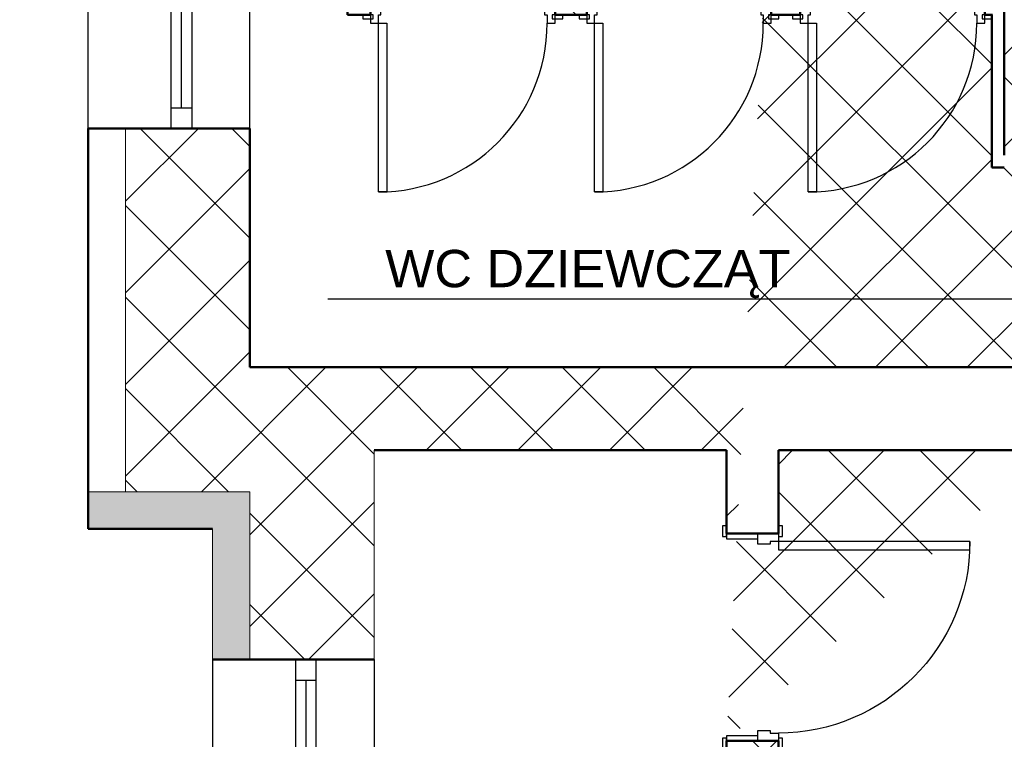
# Model space of a CAD drawing. Header units: millimetres. Extents: x 2215 to 12087, y 6991 to 11359.
# Tile 3 of 26: x 3057 to 3533, y 7655 to 8002. Entities that reach past the tile are written whole.
import ezdxf
from ezdxf.lldxf.tags import DXFTag

# ---------------------------------------------------------------- set-up
doc = ezdxf.new("R2010")
doc.units = ezdxf.units.MM
doc.linetypes.add('{ Half Dash }', pattern=[0])
for name, color, linetype in [('2D - Ogólne', 7, 'Continuous'), ('Drzwi Archicad', 7, 'Continuous'), ('Konstrukcja - Ściany zew', 7, 'Continuous'), ('Okna Archicada', 7, 'Continuous')]:
    doc.layers.add(name, color=color, linetype=linetype)
for name, color, linetype, lineweight in [('A_opisy', 81, 'Continuous', 13), ('A_ściany istniejące hatch', 82, 'Continuous', 9), ('kontury', 118, 'Continuous', 0), ('opis wody', 7, '{ Half Dash }', 15)]:
    doc.layers.add(name, color=color, linetype=linetype, lineweight=lineweight)
doc.layers.add('A_wełna mineralna', color=7, linetype='Continuous', lineweight=5, true_color=0x00d66b)
doc.styles.get("Standard").update_dxf_attribs({"font": 'arial.ttf'})
tags = doc.linetypes.add('DASHDOTDOT', pattern=[25, 10, -5, 0, -5, 0, -5]).pattern_tags.tags
tags[14:15] = [DXFTag(74, 4), DXFTag(75, 0), DXFTag(340, '0'), DXFTag(46, 0.0), DXFTag(50, 0.0), DXFTag(44, 0.0), DXFTag(45, 0.0)]
tags[12:13] = [DXFTag(74, 4), DXFTag(75, 0), DXFTag(340, '0'), DXFTag(46, 0.0), DXFTag(50, 0.0), DXFTag(44, 0.0), DXFTag(45, 0.0)]
tags[10:11] = [DXFTag(74, 4), DXFTag(75, 0), DXFTag(340, '0'), DXFTag(46, 0.0), DXFTag(50, 0.0), DXFTag(44, 0.0), DXFTag(45, 0.0)]
tags[8:9] = [DXFTag(74, 4), DXFTag(75, 0), DXFTag(340, '0'), DXFTag(46, 0.0), DXFTag(50, 0.0), DXFTag(44, 0.0), DXFTag(45, 0.0)]
tags[6:7] = [DXFTag(74, 4), DXFTag(75, 0), DXFTag(340, '0'), DXFTag(46, 0.0), DXFTag(50, 0.0), DXFTag(44, 0.0), DXFTag(45, 0.0)]
tags[4:5] = [DXFTag(74, 4), DXFTag(75, 0), DXFTag(340, '0'), DXFTag(46, 0.0), DXFTag(50, 0.0), DXFTag(44, 0.0), DXFTag(45, 0.0)]
doc.dimstyles.new('500', dxfattribs={"dimscale": 5, "dimtxt": 0.2, "dimasz": 0.2, "dimexe": 0.3, "dimexo": 0.625, "dimgap": 0.05, "dimtad": 1, "dimzin": 1, "dimtxsty": 'Standard', "dimblk": 'ARCHTICK', "dimcen": 2.5, "dimadec": 0, "dimazin": 0, "dimtfac": 1, "dimtmove": 0, "dimatfit": 3, "dimfxl": 0.3, "dimfxlon": 1, "dimarcsym": 0})

# ---------------------------------------------------------------- blocks, each defined once
blk = doc.blocks.new('Okno 27_4')
at = {"layer": 'Okna Archicada', "color": 7, "linetype": 'Continuous', "lineweight": 25}
for p, q in [((-1050, 400), (1050, 400)), ((-1050, 0), (-950.0000000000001, 0)), ((-950.0000000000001, 0), (-950.0000000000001, -100)), ((-950.0000000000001, 0), (950.0000000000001, 0)), ((950.0000000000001, -100), (950.0000000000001, 0)), ((950.0000000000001, 0), (1050, 0)), ((-950.0000000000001, -50), (950.0000000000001, -50)), ((-950.0000000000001, -100), (-1050, -100)), ((950.0000000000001, -100), (-950.0000000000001, -100)), ((1050, -100), (950.0000000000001, -100)), ((-1050, -380), (1050, -380))]:
    blk.add_line(p, q, dxfattribs=at)
at = {"layer": 'Okna Archicada', "color": 7, "linetype": 'Continuous', "lineweight": 50}
for p, q in [((-1050, 400), (-1050, 0)), ((1050, 400), (1050, 0)), ((-1050, 0), (-1050, -100)), ((-1050, 0), (-1050, -100)), ((1050, 0), (1050, -100)), ((1050, 0), (1050, -100)), ((-1050, -100), (-1050, -380)), ((1050, -100), (1050, -380))]:
    blk.add_line(p, q, dxfattribs=at)
blk = doc.blocks.new('Ściana_5_1', base_point=(-16872.26123587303, -3900.000000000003))
at = {"layer": 'Konstrukcja - Ściany zew', "color": 7, "linetype": 'Continuous', "lineweight": 50, "flags": 128}
for points in [[(-13082.26123587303, -3500.000000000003), (-16872.26123587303, -3500.000000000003)], [(-16872.26123587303, -3900.000000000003), (-15172.26123587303, -3900.000000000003)], [(-14922.26123587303, -3900.000000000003), (-13082.26123587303, -3900.000000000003)]]:
    blk.add_lwpolyline(points, dxfattribs=at)
blk = doc.blocks.new('Okno 27_2')
at = {"layer": 'Okna Archicada', "color": 7, "linetype": 'Continuous', "lineweight": 25}
for p, q in [((-675, 400), (675, 400)), ((-675, 0), (-575.0000000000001, 0)), ((-575.0000000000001, 0), (-575.0000000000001, -100)), ((-575.0000000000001, 0), (575.0000000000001, 0)), ((575.0000000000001, -100), (575.0000000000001, 0)), ((575.0000000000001, 0), (675, 0)), ((-575.0000000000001, -50), (575.0000000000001, -50)), ((-575.0000000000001, -100), (-675, -100)), ((575.0000000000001, -100), (-575.0000000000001, -100)), ((675, -100), (575.0000000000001, -100)), ((-675, -380), (675, -380))]:
    blk.add_line(p, q, dxfattribs=at)
at = {"layer": 'Okna Archicada', "color": 7, "linetype": 'Continuous', "lineweight": 50}
for p, q in [((-675, 400), (-675, 0)), ((675, 400), (675, 0)), ((-675, 0), (-675, -100)), ((-675, 0), (-675, -100)), ((675, 0), (675, -100)), ((675, 0), (675, -100)), ((-675, -100), (-675, -380)), ((675, -100), (675, -380))]:
    blk.add_line(p, q, dxfattribs=at)
blk = doc.blocks.new('Ściana_11_1', base_point=(-17472.26123587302, 24720))
at = {"layer": 'Konstrukcja - Ściany zew', "color": 7, "linetype": 'Continuous', "lineweight": 50}
for p, q in [((-18252.26123587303, -2347.402296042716), (-17852.26123587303, -2347.402296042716)), ((-17852.26123587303, -2347.402296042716), (-17752.26123587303, -2347.402296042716)), ((-17752.26123587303, -2347.402296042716), (-17472.26123587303, -2347.402296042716))]:
    blk.add_line(p, q, dxfattribs=at)
at = {"layer": 'Konstrukcja - Ściany zew', "color": 7, "linetype": 'Continuous', "lineweight": 50, "flags": 128}
for points in [[(-18252.26123587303, -2347.402296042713), (-18252.26123587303, -4280.000000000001)], [(-17472.26123587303, -3500), (-17472.26123587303, -2347.402296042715)]]:
    blk.add_lwpolyline(points, dxfattribs=at)
at = {"layer": 'Okna Archicada', "color": 21, "linetype": 'Continuous', "lineweight": 13, "true_color": 0xff9955, "zscale": 1000, "rotation": 89.99999999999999}
blk.add_blockref('Okno 27_2', (-17852.26123587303, -1672.402296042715), dxfattribs=at)
blk = doc.blocks.new('Ściana_14_1', base_point=(-16872.26123587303, -3500.000000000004))
at = {"layer": 'Konstrukcja - Ściany zew', "color": 7, "linetype": 'Continuous', "lineweight": 50, "flags": 128}
for points in [[(-16872.26123587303, -3500.000000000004), (-17472.26123587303, -3500.000000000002)], [(-18252.26123587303, -4279.999999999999), (-17652.26123587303, -4280.000000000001)]]:
    blk.add_lwpolyline(points, dxfattribs=at)
blk = doc.blocks.new('Drzwi metalowe 27_11')
at = {"layer": 'Drzwi Archicad', "color": 7, "linetype": 'Continuous', "lineweight": 25}
for p, q in [((421.9999999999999, 0), (421.9999999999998, 923.9999999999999)), ((421.9999999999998, 923.9999999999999), (461.9999999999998, 923.9999999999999)), ((461.9999999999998, 923.9999999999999), (461.9999999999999, 0)), ((-537, 0), (-537, 19)), ((-537, 19), (-487, 19)), ((-487, 0), (-537, 0)), ((-462, 0), (-500, 0)), ((-500, 0), (-500, -100)), ((-487, 19), (-487, 0)), ((-462, -40), (-462, 0)), ((461.9999999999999, 0), (421.9999999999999, 0)), ((500, 0), (462, 0)), ((462, 0), (462, -40)), ((487, 19), (537, 19)), ((487, 0), (487, 19)), ((537, 0), (487, 0)), ((500, -100), (500, 0)), ((537, 19), (537, 0)), ((-450, -40), (-462, -40)), ((-450, -100), (-450, -40)), ((462, -40), (450, -40)), ((450, -40), (450, -100)), ((-500, -250), (-500, -100)), ((-500, -100), (-475, -100)), ((-500, -100), (-450, -100)), ((-475, -100), (-475, -250)), ((450, -100), (500, -100)), ((475, -250), (475, -100)), ((475, -100), (500, -100)), ((500, -100), (500, -250)), ((-537, -269), (-537, -250)), ((-537, -250), (-487, -250)), ((-487, -269), (-537, -269)), ((-475, -250), (-500, -250)), ((-487, -250), (-487, -269)), ((500, -250), (475, -250)), ((487, -250), (537, -250)), ((487, -269), (487, -250)), ((537, -269), (487, -269)), ((537, -250), (537, -269))]:
    blk.add_line(p, q, dxfattribs=at)
at = {"layer": 'Drzwi Archicad', "color": 7, "linetype": 'Continuous', "lineweight": 50}
for p, q in [((-500, 0), (-537, 0)), ((-500, 0), (-537, 0)), ((-500, 0), (-500, -100)), ((-500, 0), (-500, -100)), ((500, 0), (500, -100)), ((500, 0), (500, -100)), ((500, 0), (537, 0)), ((500, 0), (537, 0)), ((-500, -100), (-500, -250)), ((-500, -100), (-500, -250)), ((500, -100), (500, -250)), ((500, -100), (500, -250)), ((-500, -250), (-537, -250)), ((-500, -250), (-537, -250)), ((500, -250), (537, -250)), ((500, -250), (537, -250))]:
    blk.add_line(p, q, dxfattribs=at)
at = {"layer": 'Drzwi Archicad', "color": 7, "linetype": 'Continuous', "lineweight": 25}
blk.add_arc((461.9999999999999, 0), 923.9999999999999, 90, 180, dxfattribs=at)
blk = doc.blocks.new('Ściana_32_1', base_point=(-15172.26123587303, -5650.000000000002))
at = {"layer": 'Konstrukcja - Ściany zew', "color": 7, "linetype": 'Continuous', "lineweight": 50}
for p, q in [((-15172.26123587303, -4302.53165506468), (-15172.26123587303, -4265.53165506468)), ((-14922.26123587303, -4302.53165506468), (-14922.26123587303, -4265.53165506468)), ((-15022.26123587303, -4302.53165506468), (-15172.26123587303, -4302.53165506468)), ((-14922.26123587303, -4302.53165506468), (-15022.26123587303, -4302.53165506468)), ((-15172.26123587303, -5302.53165506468), (-15172.26123587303, -5339.53165506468)), ((-15022.26123587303, -5302.53165506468), (-15172.26123587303, -5302.53165506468)), ((-14922.26123587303, -5302.53165506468), (-15022.26123587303, -5302.53165506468)), ((-14922.26123587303, -5302.53165506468), (-14922.26123587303, -5339.53165506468))]:
    blk.add_line(p, q, dxfattribs=at)
at = {"layer": 'Konstrukcja - Ściany zew', "color": 7, "linetype": 'Continuous', "lineweight": 50, "flags": 128}
for points in [[(-15172.26123587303, -3900.000000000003), (-15172.26123587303, -4302.531650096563)], [(-14922.26123587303, -4302.53165754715), (-14922.26123587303, -3900.000000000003)], [(-15172.26123587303, -5302.531650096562), (-15172.26123587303, -5650.000000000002)], [(-14922.26123587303, -5650.000000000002), (-14922.26123587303, -5302.531664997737)]]:
    blk.add_lwpolyline(points, dxfattribs=at)
at = {"layer": 'Drzwi Archicad', "color": 21, "linetype": 'Continuous', "lineweight": 13, "true_color": 0xff9955, "xscale": -1, "zscale": 1000, "rotation": 270}
blk.add_blockref('Drzwi metalowe 27_11', (-14922.26123587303, -4802.53165506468), dxfattribs=at)
blk = doc.blocks.new('Ściana_128_1', base_point=(-13892.26123587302, -2536.000000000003))
at = {"layer": 'Konstrukcja - Ściany zew', "color": 7, "linetype": 'Continuous', "lineweight": 50, "flags": 128}
for points in [[(-13892.26123587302, -297.6024557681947), (-13892.26123587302, -397.6024557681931)], [(-13832.26123587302, -397.602455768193), (-13832.26123587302, -297.6024557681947)], [(-13892.26123587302, -547.6024557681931), (-13892.26123587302, -1740.000000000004)], [(-13832.26123587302, -2476.000000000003), (-13832.26123587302, -547.6024557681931)], [(-13892.26123587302, -1800.000000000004), (-13892.26123587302, -2536.000000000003)], [(-13892.26123587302, -2536.000000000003), (-13832.26123587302, -2536.000000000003)]]:
    blk.add_lwpolyline(points, dxfattribs=at)
blk = doc.blocks.new('Drzwi metalowe 27_23')
at = {"layer": 'Drzwi Archicad', "color": 7, "linetype": 'Continuous', "lineweight": 25}
for p, q in [((366.9999999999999, 0), (366.9999999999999, 814)), ((366.9999999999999, 814), (406.9999999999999, 814)), ((406.9999999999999, 814), (406.9999999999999, 0)), ((-407, 0), (-445, 0)), ((-445, 0), (-445, -100)), ((-407, -40), (-407, 0)), ((406.9999999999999, 0), (366.9999999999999, 0)), ((445, 0), (407, 0)), ((407, 0), (407, -40)), ((445, -100), (445, 0)), ((-432, -21), (-482, -21)), ((-482, -21), (-482, -40.00000000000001)), ((-482, -40.00000000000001), (-432, -40.00000000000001)), ((-432, -40.00000000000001), (-432, -21)), ((-395, -40), (-407, -40)), ((-395, -100), (-395, -40)), ((407, -40), (395, -40)), ((395, -40), (395, -100)), ((482, -21), (432, -21)), ((432, -21), (432, -40.00000000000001)), ((432, -40.00000000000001), (482, -40.00000000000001)), ((482, -40.00000000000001), (482, -21)), ((-432, -100), (-482, -100)), ((-482, -100), (-482, -119)), ((-482, -119), (-432, -119)), ((-445, -100), (-395, -100)), ((-432, -119), (-432, -100)), ((395, -100), (445, -100)), ((482, -100), (432, -100)), ((432, -100), (432, -119)), ((432, -119), (482, -119)), ((482, -119), (482, -100))]:
    blk.add_line(p, q, dxfattribs=at)
at = {"layer": 'Drzwi Archicad', "color": 7, "linetype": 'Continuous', "lineweight": 50}
for p, q in [((-445, -40.00000000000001), (-482, -40.00000000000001)), ((-445, -40.00000000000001), (-482, -40.00000000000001)), ((-445, -100), (-445, -40.00000000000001)), ((-445, -100), (-445, -40.00000000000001)), ((445, -100), (445, -40.00000000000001)), ((445, -100), (445, -40.00000000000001)), ((445, -40.00000000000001), (482, -40.00000000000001)), ((445, -40.00000000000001), (482, -40.00000000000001)), ((-445, -100), (-482, -100)), ((-445, -100), (-482, -100)), ((445, -100), (482, -100)), ((445, -100), (482, -100))]:
    blk.add_line(p, q, dxfattribs=at)
at = {"layer": 'Drzwi Archicad', "color": 7, "linetype": 'Continuous', "lineweight": 25}
blk.add_arc((406.9999999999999, 0), 814, 90, 180, dxfattribs=at)
blk = doc.blocks.new('Ściana_131_1', base_point=(-17002.26123587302, -1740.000000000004))
at = {"layer": 'Konstrukcja - Ściany zew', "color": 7, "linetype": 'Continuous', "lineweight": 50}
for p, q in [((-16890.15402880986, -1740.000000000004), (-16927.15402880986, -1740.000000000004)), ((-16890.15402880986, -1740.000000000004), (-16890.15402880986, -1800.000000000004)), ((-16000.15402880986, -1740.000000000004), (-15963.15402880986, -1740.000000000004)), ((-16000.15402880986, -1740.000000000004), (-16000.15402880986, -1800.000000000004)), ((-15847.14264223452, -1740.000000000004), (-15884.14264223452, -1740.000000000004)), ((-15847.14264223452, -1740.000000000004), (-15847.14264223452, -1800.000000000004)), ((-14957.14264223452, -1740.000000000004), (-14920.14264223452, -1740.000000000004)), ((-14957.14264223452, -1740.000000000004), (-14957.14264223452, -1800.000000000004)), ((-14816.80915690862, -1740.000000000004), (-14853.80915690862, -1740.000000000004)), ((-14816.80915690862, -1740.000000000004), (-14816.80915690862, -1800.000000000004)), ((-13926.80915690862, -1740.000000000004), (-13889.80915690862, -1740.000000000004)), ((-13926.80915690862, -1740.000000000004), (-13926.80915690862, -1800.000000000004)), ((-16890.15402880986, -1800.000000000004), (-16927.15402880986, -1800.000000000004)), ((-16000.15402880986, -1800.000000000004), (-15963.15402880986, -1800.000000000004)), ((-15847.14264223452, -1800.000000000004), (-15884.14264223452, -1800.000000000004)), ((-14957.14264223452, -1800.000000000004), (-14920.14264223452, -1800.000000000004)), ((-14816.80915690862, -1800.000000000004), (-14853.80915690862, -1800.000000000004)), ((-13926.80915690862, -1800.000000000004), (-13889.80915690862, -1800.000000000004))]:
    blk.add_line(p, q, dxfattribs=at)
at = {"layer": 'Konstrukcja - Ściany zew', "color": 7, "linetype": 'Continuous', "lineweight": 50, "flags": 128}
for points in [[(-17002.26123587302, -1800.000000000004), (-17002.26123587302, -1740.000000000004)], [(-16890.15402415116, -1740.000000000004), (-16942.26123587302, -1740.000000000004)], [(-15952.26123587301, -1740.000000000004), (-16000.15401819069, -1740.000000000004)], [(-15847.14263071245, -1740.000000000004), (-15892.26123587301, -1740.000000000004)], [(-14922.26123587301, -1740.000000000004), (-14957.14262475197, -1740.000000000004)], [(-14816.80916550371, -1740.000000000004), (-14862.26123587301, -1740.000000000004)], [(-13892.26123587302, -1740.000000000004), (-13926.80915954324, -1740.000000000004)], [(-17002.26123587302, -1800.000000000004), (-16890.15404233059, -1800.000000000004)], [(-16000.15404844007, -1800.000000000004), (-15847.14264904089, -1800.000000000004)], [(-14957.14265515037, -1800.000000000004), (-14816.80916967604, -1800.000000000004)], [(-13926.80917578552, -1800.000000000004), (-13892.26123587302, -1800.000000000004)]]:
    blk.add_lwpolyline(points, dxfattribs=at)
at = {"layer": 'Drzwi Archicad', "color": 21, "linetype": 'Continuous', "lineweight": 13, "true_color": 0xff9955, "zscale": 1000, "rotation": 180}
for p in [(-16445.15402880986, -1840.000000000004), (-15402.14264223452, -1840.000000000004), (-14371.80915690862, -1840.000000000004)]:
    blk.add_blockref('Drzwi metalowe 27_23', p, dxfattribs=at)
blk = doc.blocks.new('_ArchTick')
at = {"color": 0, "linetype": 'ByBlock', "const_width": 0.15}
blk.add_lwpolyline([(-0.5, -0.5), (0.5, 0.5)], dxfattribs=at)
blk = doc.blocks.new('*D157')
at = {"layer": 'Defpoints', "color": 0, "transparency": 16777216}
for p in [(2222.553136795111, 10547.53561388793), (3154.175085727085, 10545.72650943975), (3148.007186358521, 7369.486223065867)]:
    blk.add_point(p, dxfattribs=at)
at = {"layer": 'opis wody', "color": 0, "lineweight": -2, "transparency": 16777216}
for p, q in [((2216.385237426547, 7371.295327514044), (2222.553136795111, 10547.53561388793)), ((2224.053133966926, 10547.53270106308), (2221.053139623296, 10547.53852671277)), ((2217.885234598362, 7371.292414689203), (2214.885240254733, 7371.298240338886))]:
    blk.add_line(p, q, dxfattribs=at)
for p, rotation in [((2222.553136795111, 10547.53561388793), 89.8887382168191), ((2216.385237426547, 7371.295327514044), 269.8887382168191)]:
    blk.add_blockref('_ArchTick', p, dxfattribs=dict(at, rotation=rotation))
at = {"layer": 'opis wody', "color": 0, "transparency": 16777216, "insert": (2218.618233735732, 8959.41712315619), "char_height": 1, "attachment_point": 5, "rotation": 89.8887382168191}
blk.add_mtext('3176,25', dxfattribs=at)

msp = doc.modelspace()

# ---------------------------------------------------------------- hatches: boundary and pattern name
at = {"layer": 'A_wełna mineralna', "lineweight": 13, "true_color": 0x000000}
h = msp.add_hatch(color=18, dxfattribs=at)
h.dxf.hatch_style = 1
h.paths.add_polyline_path([(3150.561703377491, 7693.429524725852), (3168.561703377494, 7693.429524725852), (3168.561703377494, 7774.429527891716), (3090.561703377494, 7774.429527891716), (3090.561703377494, 7756.429524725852), (3150.561703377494, 7756.429524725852)])
h.paths.add_polyline_path([(3168.561703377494, 7483.429524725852), (3150.561703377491, 7483.429524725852), (3150.561703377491, 7366.429524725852), (3168.561703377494, 7366.429524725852)])
at = {"layer": 'A_ściany istniejące hatch', "lineweight": 13, "true_color": 0x000000}
h = msp.add_hatch(dxfattribs=at)
h.set_pattern_fill('NET', color=18, scale=250, angle=45)
h.set_pattern_definition([(45, (37623.19275181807, 4864.106082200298), (-22.09708691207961, 22.09708691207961), []), (135, (37623.19275181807, 4864.106082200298), (-22.09708691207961, -22.09708691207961), [])])
h.paths.add_polyline_path([(5636.561703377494, 10020.42952679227), (5678.561703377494, 10020.42952397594), (5678.561703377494, 9758.429524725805), (5888.561703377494, 9758.429524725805), (5888.561703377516, 9716.429524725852), (5636.561703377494, 9716.429524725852)], flags=16)
h.paths.add_polyline_path([(6230.563354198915, 9744.429524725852), (6230.563354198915, 9684.429524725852), (6110.561703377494, 9684.429524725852), (6110.561703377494, 9524.429524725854), (6050.561703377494, 9524.429524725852), (6050.561703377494, 9716.429524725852), (6008.561703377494, 9716.429524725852), (6008.561703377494, 9758.429524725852), (6012.561703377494, 9758.429524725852), (6012.561703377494, 10417.42952472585), (5678.561703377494, 10417.42952472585), (5678.561703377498, 10371.42952472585), (5636.561703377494, 10371.42952472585), (5636.561703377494, 10461.42952472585), (6094.561703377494, 10461.42952472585), (6094.561700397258, 10417.42952472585), (6056.561703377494, 10417.42952472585), (6056.561703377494, 9744.429524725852)], flags=17)
h.paths.add_polyline_path([(6834.561703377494, 9744.429524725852), (6976.561703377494, 9744.429524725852), (6976.561703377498, 9806.429524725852), (7020.561703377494, 9806.429524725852), (7020.561703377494, 9521.429527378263), (6960.561703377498, 9521.429527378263), (6960.561703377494, 9684.429524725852), (6834.561703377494, 9684.429524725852)], flags=17)
h.paths.add_polyline_path([(6877.561703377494, 8864.429524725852), (6960.561703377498, 8864.429524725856), (6960.561703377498, 8979.429527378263), (7020.561703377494, 8979.429527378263), (7020.561703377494, 8806.429524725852), (6960.561703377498, 8806.429524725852), (6960.561703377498, 8839.429524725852), (6877.561703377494, 8839.429524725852)], flags=17)
h.paths.add_polyline_path([(6520.561703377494, 9434.429524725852), (6550.561703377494, 9434.429524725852), (6550.561703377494, 9404.429524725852), (6520.561703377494, 9404.429524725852)], flags=17)
h.paths.add_polyline_path([(6520.561703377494, 9140.429524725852), (6550.561703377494, 9140.429524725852), (6550.561703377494, 9170.429524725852), (6520.561703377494, 9170.429524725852)], flags=17)
h.paths.add_polyline_path([(6032.561703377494, 7594.429524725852), (6092.561703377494, 7594.429524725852), (6092.561703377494, 7434.429524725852), (6330.561703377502, 7434.429524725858), (6330.561703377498, 7614.429524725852), (6390.561703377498, 7614.429524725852), (6390.561703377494, 7434.429524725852), (6960.561703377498, 7434.429524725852), (6960.561703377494, 7584.429524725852), (7020.561703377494, 7584.429524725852), (7020.561703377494, 7374.429524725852), (6032.561703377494, 7374.429524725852)])
h.paths.add_polyline_path([(3550.561707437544, 10744.42952472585), (3763.561703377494, 10744.42952707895), (3763.56169834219, 10838.46374156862), (3788.561700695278, 10838.46373539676), (3788.561700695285, 10719.42952472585), (3550.561707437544, 10719.42952472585)], flags=17)
h.paths.add_polyline_path([(4183.561703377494, 10718.77503507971), (4218.561703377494, 10718.77503507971), (4218.561703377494, 10838.46373539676), (4183.561703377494, 10838.46373539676)], flags=17)
h.paths.add_polyline_path([(4473.561703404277, 8894.429524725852), (4543.561691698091, 8894.429524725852), (4543.561691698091, 8834.429524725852), (4473.561703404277, 8834.429524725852)], flags=17)
h.paths.add_polyline_path([(4883.56170340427, 8894.429524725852), (4953.56170340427, 8894.429524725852), (4953.56170340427, 8834.429524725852), (4883.56170340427, 8834.429524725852)], flags=17)
h.paths.add_polyline_path([(5324.561703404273, 8894.429524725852), (5392.561691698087, 8894.429524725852), (5392.561691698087, 8834.429524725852), (5324.561703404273, 8834.429524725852)], flags=17)
h.paths.add_polyline_path([(5527.56170340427, 8894.429524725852), (5608.561691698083, 8894.429524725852), (5608.561691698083, 8834.429524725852), (5527.56170340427, 8834.429524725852)], flags=17)
h.paths.add_polyline_path([(6110.561703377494, 9394.42952066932), (6050.561703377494, 9394.42952066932), (6050.561703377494, 9318.429524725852), (6110.561703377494, 9318.429524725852)], flags=17)
h.paths.add_polyline_path([(5678.561703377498, 10241.42952249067), (5636.561703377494, 10241.42952249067), (5636.561703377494, 10150.42952621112), (5678.561703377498, 10150.42952621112)], flags=16)
h.paths.add_polyline_path([(6224.561703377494, 10461.42952472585), (6358.561703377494, 10461.42952472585), (6358.561703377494, 10417.42952472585), (6224.561703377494, 10417.42952472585)], flags=17)
h.paths.add_polyline_path([(6976.561703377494, 10141.42952673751), (7020.561703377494, 10141.42952673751), (7020.561703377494, 10216.42952472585), (6976.561703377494, 10216.42952472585)], flags=17)
h.paths.add_polyline_path([(6976.561703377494, 9936.429524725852), (7020.561703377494, 9936.429524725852), (7020.561703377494, 10011.42952472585), (6976.561703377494, 10011.42952472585)], flags=17)
h.paths.add_polyline_path([(6960.561703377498, 9315.429529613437), (7020.561703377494, 9315.429529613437), (7020.561703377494, 9391.429527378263), (6960.561703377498, 9391.429527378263)], flags=17)
h.paths.add_polyline_path([(6960.561703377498, 9109.429529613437), (7020.561703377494, 9109.429529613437), (7020.561703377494, 9185.429527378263), (6960.561703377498, 9185.429527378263)], flags=17)
h.paths.add_polyline_path([(6960.561703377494, 8601.42952696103), (7020.561703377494, 8601.42952696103), (7020.561703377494, 8676.429524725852), (6960.561703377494, 8676.429524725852)], flags=17)
h.paths.add_polyline_path([(6960.561703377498, 8396.429526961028), (7020.561703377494, 8396.429526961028), (7020.561703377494, 8471.429524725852), (6960.561703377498, 8471.429524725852)], flags=17)
h.paths.add_polyline_path([(6960.561703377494, 7924.429526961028), (7020.561703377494, 7924.429526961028), (7020.561703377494, 7994.429524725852), (6960.561703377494, 7994.429524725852)], flags=17)
h.paths.add_polyline_path([(7020.561703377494, 7719.429524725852), (6960.561703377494, 7719.429524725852), (6960.561703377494, 7789.429524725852), (7020.561703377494, 7789.429524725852)], flags=17)
h.paths.add_polyline_path([(5735.561703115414, 7834.429524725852), (5805.561703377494, 7834.429524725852), (5805.561703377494, 7774.429524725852), (5735.561703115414, 7774.429524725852)], flags=17)
h.paths.add_polyline_path([(5530.561703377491, 7774.429524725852), (5600.561703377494, 7774.429524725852), (5600.561703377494, 7834.429524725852), (5530.561703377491, 7834.429524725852)], flags=17)
h.paths.add_polyline_path([(5325.561703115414, 7834.429524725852), (5395.561703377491, 7834.429524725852), (5395.561703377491, 7774.429524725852), (5325.561703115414, 7774.429524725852)], flags=17)
h.paths.add_polyline_path([(5068.561703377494, 7774.429524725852), (5190.561691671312, 7774.429524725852), (5190.561691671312, 7834.429524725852), (5068.561703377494, 7834.429524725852)], flags=17)
h.paths.add_polyline_path([(4863.561703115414, 7834.429524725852), (4933.561703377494, 7834.429524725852), (4933.561703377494, 7774.429524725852), (4863.561703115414, 7774.429524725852)], flags=17)
h.paths.add_polyline_path([(4658.561703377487, 7774.429524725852), (4728.561703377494, 7774.429524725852), (4728.561703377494, 7834.429524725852), (4658.561703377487, 7834.429524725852)], flags=17)
h.paths.add_polyline_path([(4453.561703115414, 7834.429524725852), (4523.561703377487, 7834.429524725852), (4523.561703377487, 7774.429524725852), (4453.561703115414, 7774.429524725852)], flags=17)
h.paths.add_polyline_path([(6342.561703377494, 7834.429524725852), (6256.061703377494, 7834.429524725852), (6256.077114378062, 7774.429524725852), (6330.561703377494, 7774.429524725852), (6330.561703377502, 7724.429524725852), (6390.561703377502, 7724.429524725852), (6390.561703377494, 7967.929524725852), (6342.561703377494, 7967.929524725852)], flags=17)
h.paths.add_polyline_path([(6146.061703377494, 7834.429524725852), (6146.077114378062, 7774.429524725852), (6092.561703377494, 7774.429524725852), (6092.561703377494, 7734.429524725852), (6032.561703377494, 7734.429524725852), (6032.561703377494, 7774.429524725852), (5940.561703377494, 7774.429524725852), (5940.561703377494, 7834.429524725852)], flags=17)
h.paths.add_polyline_path([(4158.561703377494, 7728.429524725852), (4218.561703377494, 7728.429524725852), (4218.561703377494, 7774.429524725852), (4318.561703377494, 7774.429524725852), (4318.561691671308, 7834.429524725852), (4158.561703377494, 7834.429524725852)], flags=17)
h.paths.add_polyline_path([(5948.56170340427, 8894.429524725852), (6050.561703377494, 8894.429524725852), (6050.561703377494, 9188.429524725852), (6110.561703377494, 9188.429520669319), (6110.561703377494, 8864.429524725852), (6127.561703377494, 8864.429524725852), (6127.561703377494, 8839.429524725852), (6110.561703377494, 8839.429524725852), (6110.561703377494, 8484.429524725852), (6137.561703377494, 8484.429524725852), (6137.561703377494, 8404.429524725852), (6110.561703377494, 8404.429524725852), (6110.561703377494, 8184.429524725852), (5935.061703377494, 8184.429524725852), (5935.061703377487, 8232.429524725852), (6070.561703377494, 8232.429524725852), (6070.561703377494, 8834.429524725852), (5948.56170314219, 8834.429524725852)], flags=17)
h.paths.add_polyline_path([(5743.56170340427, 8894.429524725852), (5813.56170340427, 8894.429524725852), (5813.56170340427, 8834.429524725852), (5780.561703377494, 8834.429524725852), (5780.561703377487, 8668.429524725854), (5748.561703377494, 8668.429528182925), (5748.561703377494, 8834.429524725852), (5743.561703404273, 8834.429524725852)], flags=17)
h.paths.add_polyline_path([(5501.561703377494, 8232.429524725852), (5748.561703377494, 8232.429524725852), (5748.561703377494, 8382.429530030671), (5780.561703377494, 8382.429526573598), (5780.56170337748, 8232.429524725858), (5825.061703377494, 8232.429524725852), (5825.061703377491, 8184.429524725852), (5501.561703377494, 8184.429524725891)], flags=17)
h.paths.add_polyline_path([(4512.561703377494, 8232.429524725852), (4512.561703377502, 8184.429524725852), (4752.561703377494, 8184.429524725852), (4752.561703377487, 8232.429524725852), (4748.56170340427, 8232.429524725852), (4748.56170340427, 8324.429524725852), (4720.56170340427, 8324.429524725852), (4720.561703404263, 8232.429524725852)], flags=17)
h.paths.add_polyline_path([(4158.561703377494, 8925.429524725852), (4218.561703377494, 8925.429524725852), (4218.561703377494, 8894.429524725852), (4338.561703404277, 8894.429524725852), (4338.561691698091, 8834.429524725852), (4198.561703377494, 8834.429524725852), (4198.561703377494, 8232.429524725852), (4402.561703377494, 8232.429524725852), (4402.561703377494, 8184.429524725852), (4158.561703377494, 8184.429524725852)], flags=17)
h.paths.add_polyline_path([(4218.561703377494, 9221.844599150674), (4158.561703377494, 9221.844599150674), (4158.561703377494, 9065.429535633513), (4218.561703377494, 9065.429535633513)], flags=17)
h.paths.add_polyline_path([(4218.561703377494, 9436.403087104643), (4158.561703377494, 9436.403087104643), (4158.561703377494, 9356.844601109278), (4218.561703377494, 9356.844601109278)], flags=17)
h.paths.add_polyline_path([(4218.561703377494, 9651.429524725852), (4158.561703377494, 9651.429524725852), (4158.561703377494, 9571.403096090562), (4218.561703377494, 9571.403096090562)], flags=17)
h.paths.add_polyline_path([(4218.561703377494, 9971.429524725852), (4158.561703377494, 9971.429524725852), (4158.561703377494, 9786.429524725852), (4218.561703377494, 9786.429524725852)], flags=17)
h.paths.add_polyline_path([(4218.561703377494, 10176.42952472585), (4158.561703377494, 10176.42952472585), (4158.561703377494, 10106.42953754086), (4218.561703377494, 10106.42953754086)], flags=17)
h.paths.add_polyline_path([(4218.561703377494, 10391.42952472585), (4158.561703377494, 10391.42952472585), (4158.561703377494, 10311.42952472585), (4218.561703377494, 10311.42952472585)], flags=17)
h.paths.add_polyline_path([(3168.561703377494, 10116.54587023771), (3108.561703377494, 10116.54587023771), (3108.561703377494, 10186.52585426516), (3168.561703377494, 10186.52585426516), (3168.561703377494, 10188.42952472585), (3628.561703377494, 10188.42952472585), (3628.561703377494, 10178.42952472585), (3597.461703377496, 10178.42952472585), (3597.461703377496, 10102.42952472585), (3582.461703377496, 10102.42952472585), (3582.461703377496, 10178.42952472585), (3326.561703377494, 10178.42952472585), (3326.561703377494, 10163.42636947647), (3319.561703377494, 10163.42636947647), (3319.561703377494, 10178.42952472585), (3168.561703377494, 10178.42952472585)])
h.paths.add_polyline_path([(3168.561703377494, 10061.42952472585), (3168.561703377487, 10068.42952472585), (3319.561703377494, 10068.42952472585), (3319.561703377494, 10073.42637020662), (3326.561703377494, 10073.42637020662), (3326.561703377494, 10050.94845653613), (3319.561703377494, 10050.94845601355), (3319.561703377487, 10061.42952472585)], flags=17)
h.paths.add_polyline_path([(3108.561703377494, 9981.545870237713), (3168.561703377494, 9981.545870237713), (3168.561703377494, 9951.429524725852), (3319.561703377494, 9951.429524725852), (3319.561703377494, 9960.94845674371), (3326.561703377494, 9960.94845674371), (3326.561703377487, 9951.429524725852), (3582.461703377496, 9951.429524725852), (3582.461703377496, 10007.42952472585), (3597.461703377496, 10007.42952472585), (3597.461703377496, 9951.429524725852), (3625.561703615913, 9951.429524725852), (3625.561703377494, 9936.429524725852), (3168.561703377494, 9936.429524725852), (3168.561703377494, 9911.065886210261), (3108.561703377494, 9911.065886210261)])
h.paths.add_polyline_path([(3108.561703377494, 9781.065886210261), (3168.561703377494, 9781.065886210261), (3168.561703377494, 9736.429524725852), (3760.561703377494, 9736.429524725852), (3760.561703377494, 9753.694879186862), (3808.561703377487, 9753.694879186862), (3808.561703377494, 9424.428694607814), (3760.561703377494, 9424.428694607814), (3760.561703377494, 9696.429524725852), (3168.561703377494, 9696.429524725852), (3168.561703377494, 9618.558378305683), (3108.561703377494, 9618.558378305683)])
h.paths.add_polyline_path([(3108.561703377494, 9278.57839427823), (3168.561703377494, 9278.57839427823), (3168.561703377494, 9256.429524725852), (3760.561703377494, 9256.429524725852), (3760.561703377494, 9314.428694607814), (3808.561703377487, 9314.428694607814), (3808.561703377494, 8917.428694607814), (3760.561703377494, 8917.428694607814), (3760.561703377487, 9231.429524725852), (3168.561703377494, 9231.429524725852), (3168.561703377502, 9208.362109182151), (3108.561703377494, 9208.362109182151)])
h.paths.add_polyline_path([(3108.561703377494, 8864.231440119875), (3168.561703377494, 8864.231440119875), (3168.561703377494, 8794.429524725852), (3760.561703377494, 8794.429524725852), (3760.561703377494, 8807.428694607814), (3808.561703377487, 8807.428694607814), (3808.561703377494, 8748.790455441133), (3760.561703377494, 8748.790455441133), (3760.561703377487, 8751.429524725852), (3168.561703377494, 8751.429524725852), (3168.561703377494, 8699.231440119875), (3108.561703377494, 8699.231440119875)])
h.paths.add_polyline_path([(3108.561703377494, 8564.231440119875), (3168.561703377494, 8564.231440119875), (3168.561703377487, 8509.649263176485), (3227.561703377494, 8509.649263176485), (3227.561703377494, 8651.346943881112), (3236.925484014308, 8651.346943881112), (3236.925482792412, 8645.346943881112), (3233.561703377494, 8645.346943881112), (3233.561703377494, 8509.649263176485), (3330.561703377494, 8509.649263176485), (3330.561703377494, 8645.346943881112), (3325.925482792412, 8645.346943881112), (3325.925482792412, 8651.346943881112), (3341.106911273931, 8651.346943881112), (3341.106911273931, 8645.346943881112), (3336.561703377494, 8645.346943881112), (3336.561703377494, 8509.649263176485), (3433.561703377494, 8509.649263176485), (3433.561703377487, 8645.346943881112), (3430.106911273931, 8645.346943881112), (3430.106910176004, 8651.346943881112), (3439.561703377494, 8651.346943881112), (3439.561703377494, 8616.346943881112), (3443.733391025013, 8616.346943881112), (3443.733391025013, 8610.346943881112), (3439.561703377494, 8610.346943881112), (3439.561703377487, 8509.649263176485), (3607.561703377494, 8509.649263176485), (3607.561703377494, 8610.346943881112), (3532.73339317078, 8610.346943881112), (3532.73339217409, 8616.346943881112), (3613.561703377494, 8616.346943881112), (3613.561703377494, 8509.649263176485), (3760.561703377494, 8509.649263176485), (3760.561703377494, 8638.790455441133), (3808.561703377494, 8638.790455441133), (3808.561703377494, 8491.935586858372), (3760.561703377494, 8491.935586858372), (3760.561703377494, 8494.649263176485), (3613.561703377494, 8494.649263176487), (3613.561703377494, 8452.349261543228), (3607.561703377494, 8452.349263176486), (3607.561703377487, 8494.649263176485), (3168.561703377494, 8494.649263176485), (3108.561703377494, 8494.649263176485)])
h.paths.add_polyline_path([(3108.561703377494, 9413.57839427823), (3168.561703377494, 9413.57839427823), (3168.561703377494, 9483.558378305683), (3108.561703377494, 9483.558378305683)])
h.paths.add_polyline_path([(3108.561703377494, 8999.231440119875), (3168.561703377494, 8999.231440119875), (3168.561703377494, 9073.362109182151), (3108.561703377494, 9073.362109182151)], flags=17)
h.paths.add_polyline_path([(3108.561703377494, 8289.669279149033), (3168.561703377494, 8289.669279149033), (3168.561703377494, 8359.649263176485), (3108.561703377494, 8359.649263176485)], flags=17)
h.paths.add_polyline_path([(3108.561703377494, 8084.689295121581), (3108.561703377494, 8154.669279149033), (3168.561703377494, 8154.669279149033), (3168.561703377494, 8144.669279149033), (3215.561703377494, 8144.669279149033), (3215.561703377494, 8315.649279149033), (3226.772422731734, 8315.649279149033), (3226.772422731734, 8309.649279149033), (3221.561703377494, 8309.649279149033), (3221.561703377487, 8144.669279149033), (3320.561703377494, 8144.669279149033), (3320.561703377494, 8309.649279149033), (3315.772425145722, 8309.649279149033), (3315.772425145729, 8315.649279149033), (3331.073562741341, 8315.649279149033), (3331.073562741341, 8309.649279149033), (3326.561703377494, 8309.649279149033), (3326.561703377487, 8144.669279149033), (3423.561703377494, 8144.669279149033), (3423.561703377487, 8309.649279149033), (3420.073564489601, 8309.649279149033), (3420.073561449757, 8315.649279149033), (3434.10690999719, 8315.649279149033), (3434.106911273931, 8309.649279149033), (3429.561703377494, 8309.649279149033), (3429.561703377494, 8144.669279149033), (3526.561703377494, 8144.669279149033), (3526.561703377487, 8309.649279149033), (3523.106911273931, 8309.649279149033), (3523.106911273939, 8315.649279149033), (3526.561703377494, 8315.649279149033), (3526.561703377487, 8359.649263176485), (3607.561703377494, 8359.649263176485), (3607.561703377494, 8363.349262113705), (3613.561703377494, 8363.349262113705), (3613.561703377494, 8349.321729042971), (3607.561703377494, 8349.321729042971), (3607.561703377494, 8353.649263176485), (3532.561703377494, 8353.649263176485), (3532.561703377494, 8144.669279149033), (3607.561703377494, 8144.669279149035), (3607.561703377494, 8260.321724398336), (3613.561703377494, 8260.321726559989), (3613.561703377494, 8144.669279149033), (3760.561703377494, 8144.669279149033), (3760.561703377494, 8381.935586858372), (3808.561703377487, 8381.93558685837), (3808.561703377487, 7948.129524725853), (3760.561703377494, 7948.129524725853), (3760.561703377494, 8129.669279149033), (3613.561703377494, 8129.669279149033), (3613.561703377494, 8032.159770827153), (3607.561703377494, 8032.159770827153), (3607.561703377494, 8129.669279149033), (3532.561703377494, 8129.669279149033), (3532.561703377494, 7936.829524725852), (3607.561703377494, 7936.829524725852), (3607.561703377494, 7943.159770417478), (3613.561703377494, 7943.159770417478), (3613.561703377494, 7927.129525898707), (3607.561703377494, 7927.129524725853), (3607.561703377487, 7930.829524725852), (3526.561703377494, 7930.829524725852), (3526.561703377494, 8004.429524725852), (3523.106911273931, 8004.429524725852), (3523.106911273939, 8010.429524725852), (3526.561703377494, 8010.429524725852), (3526.561703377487, 8129.669279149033), (3429.561703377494, 8129.669279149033), (3429.561703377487, 8010.429524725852), (3434.106910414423, 8010.429524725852), (3434.106911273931, 8004.429524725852), (3420.073562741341, 8004.429524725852), (3420.073564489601, 8010.429524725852), (3423.561703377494, 8010.429524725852), (3423.561703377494, 8129.669279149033), (3326.561703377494, 8129.669279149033), (3326.561703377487, 8010.429524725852), (3331.073562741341, 8010.429524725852), (3331.073562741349, 8004.429524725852), (3315.772424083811, 8004.429524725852), (3315.772425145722, 8010.429524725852), (3320.561703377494, 8010.429524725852), (3320.561703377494, 8129.669279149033), (3221.561703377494, 8129.669279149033), (3221.561703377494, 8010.429524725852), (3226.772424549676, 8010.429524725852), (3226.772422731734, 8004.429524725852), (3215.561703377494, 8004.429524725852), (3215.561703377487, 8129.669279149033), (3168.561703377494, 8129.669279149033), (3168.561703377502, 8084.689295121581)])
h.paths.add_polyline_path([(3228.561703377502, 7693.429524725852), (3168.561703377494, 7693.429524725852), (3168.561703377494, 7774.429524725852), (3108.561703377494, 7774.429524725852), (3108.561703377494, 7949.689295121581), (3168.561703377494, 7949.689295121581), (3168.561703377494, 7834.429524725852), (3607.561703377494, 7834.429524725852), (3607.561703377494, 7838.129524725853), (3613.561703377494, 7838.12952596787), (3613.561703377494, 7834.429524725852), (3760.561703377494, 7834.429524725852), (3760.561703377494, 7838.129524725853), (3808.561703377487, 7838.129524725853), (3808.561703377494, 7783.429525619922), (3783.561703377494, 7783.429524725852), (3783.561703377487, 7794.429524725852), (3613.561703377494, 7794.429524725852), (3613.561703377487, 7789.689295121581), (3607.561703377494, 7789.689295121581), (3607.561703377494, 7794.429524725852), (3423.561703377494, 7794.429524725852), (3423.561703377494, 7754.176359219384), (3398.561703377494, 7754.176359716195), (3398.561703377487, 7794.429524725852), (3228.561703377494, 7794.429524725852)])
h.paths.add_polyline_path([(3228.561703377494, 7444.429524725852), (3228.561703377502, 7483.429524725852), (3168.561703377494, 7483.429524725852), (3168.561703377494, 7384.429524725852), (4218.561703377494, 7384.429524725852), (4218.561703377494, 7588.429524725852), (4158.561703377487, 7588.429524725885), (4158.561703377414, 7444.429524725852)])
edge = h.paths.add_edge_path()
edge.add_line((6488.561703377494, 10461.42952472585), (6488.561699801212, 10417.42952472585))
edge.add_line((6488.561699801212, 10417.42952472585), (6526.561703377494, 10417.42952472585))
edge.add_line((6526.561703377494, 10417.42952472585), (6526.561703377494, 10267.42952472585))
edge.add_line((6526.561703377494, 10267.42952472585), (6553.561703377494, 10267.42952472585))
edge.add_line((6553.561703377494, 10267.42952472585), (6553.561703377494, 10417.42952472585))
edge.add_line((6553.561703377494, 10417.42952472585), (6976.561703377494, 10417.42952472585))
edge.add_line((6976.561703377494, 10417.42952472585), (6976.561703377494, 10346.42952298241))
edge.add_line((6976.561703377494, 10346.42952298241), (7020.561703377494, 10346.42952472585))
edge.add_line((7020.561703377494, 10346.42952472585), (7020.561703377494, 10461.42952472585))
edge.add_line((7020.561703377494, 10461.42952472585), (6488.561703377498, 10461.42956796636))
edge.add_line((3153.561703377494, 10838.46374156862), (3188.561703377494, 10838.46374156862))
edge.add_line((3188.561703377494, 10838.46374156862), (3188.561710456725, 10744.42952707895))
edge.add_line((3188.561710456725, 10744.42952707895), (3370.561703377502, 10744.42952707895))
edge.add_line((3370.561703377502, 10744.42952707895), (3370.5617075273, 10719.42952472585))
edge.add_line((3370.5617075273, 10719.42952472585), (3153.561703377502, 10719.42952472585))
edge.add_line((3153.561703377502, 10719.42952472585), (3153.561703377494, 10838.46373539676))
edge.add_line((4748.56170340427, 8434.429524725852), (4720.56170340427, 8434.429524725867))
edge.add_line((4720.56170340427, 8434.429524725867), (4720.561703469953, 8719.429524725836))
edge.add_line((4720.561703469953, 8719.429524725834), (4748.561703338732, 8719.429524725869))
edge.add_line((4748.561703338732, 8719.42952472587), (4748.561703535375, 8639.448574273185))
edge.add_line((4748.561703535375, 8639.448574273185), (4748.561703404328, 8547.820967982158))
edge.add_line((4748.561703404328, 8547.820967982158), (4748.561703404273, 8444.429524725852))
edge.add_line((4748.561703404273, 8444.429524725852), (4748.561691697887, 8434.429524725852))
edge.add_line((4058.561703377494, 10716.42952472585), (4218.561703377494, 10716.42952472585))
edge.add_line((4218.561703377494, 10716.42952472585), (4218.561703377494, 10526.42952472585))
edge.add_line((4218.561703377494, 10526.42952472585), (4158.561703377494, 10526.42952472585))
edge.add_line((4158.561703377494, 10526.42952472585), (4158.561703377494, 10656.42952472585))
edge.add_line((4158.561703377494, 10656.42952472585), (4058.561703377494, 10656.42952472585))
edge.add_line((4058.561703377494, 10656.42952472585), (4058.561701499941, 10716.42952472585))
edge.add_line((3550.561709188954, 10716.42952472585), (3908.561703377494, 10716.42952472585))
edge.add_line((3908.561703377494, 10716.42952472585), (3908.561703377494, 10656.42952472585))
edge.add_line((3908.561703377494, 10656.42952472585), (3808.561703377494, 10656.42952472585))
edge.add_line((3808.561703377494, 10656.42952472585), (3808.561703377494, 9863.694879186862))
edge.add_line((3808.561703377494, 9863.694879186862), (3760.561703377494, 9863.694879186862))
edge.add_line((3760.561703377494, 9863.694879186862), (3760.561703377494, 9936.429524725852))
edge.add_line((3760.561703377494, 9936.429524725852), (3720.561706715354, 9936.429524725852))
edge.add_line((3720.561706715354, 9936.429524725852), (3720.561703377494, 9951.429524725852))
edge.add_line((3720.561703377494, 9951.429524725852), (3760.561703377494, 9951.429524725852))
edge.add_line((3760.561703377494, 9951.429524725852), (3760.561703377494, 10656.42952472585))
edge.add_line((3760.561703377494, 10656.42952472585), (3550.561708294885, 10656.42952472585))
edge.add_line((3550.561708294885, 10656.42952472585), (3550.561703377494, 10716.42952472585))
edge.add_line((3398.561703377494, 7654.176359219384), (3423.561703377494, 7654.176358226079))
edge.add_line((3423.561703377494, 7654.176358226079), (3423.561703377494, 7619.429524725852))
edge.add_line((3423.561703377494, 7619.429524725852), (3783.561703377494, 7619.429524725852))
edge.add_line((3783.561703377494, 7619.429524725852), (3783.561703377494, 7685.461691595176))
edge.add_line((3783.561703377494, 7685.461691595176), (3808.561703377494, 7685.461691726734))
edge.add_line((3808.561703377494, 7685.461691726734), (3808.561703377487, 7614.429524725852))
edge.add_line((3808.561703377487, 7614.429524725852), (3478.561703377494, 7614.429524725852))
edge.add_line((3478.561703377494, 7614.429524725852), (3478.561703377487, 7594.429524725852))
edge.add_line((3478.561703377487, 7594.429524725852), (3398.561703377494, 7594.429524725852))
edge.add_line((3398.561703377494, 7594.429524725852), (3398.56170575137, 7654.176359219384))
h.paths.add_polyline_path([(5178.561703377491, 8719.429524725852), (5138.561703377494, 8719.429524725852), (5138.561703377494, 8232.429524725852), (4862.561703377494, 8232.429524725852), (4862.561703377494, 8184.429524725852), (5391.561703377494, 8184.429524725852), (5391.561703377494, 8232.429524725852), (5178.561703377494, 8232.429524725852)], flags=17)
h.paths.add_polyline_path([(5138.561703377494, 8819.429524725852), (5178.561703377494, 8819.429524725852), (5178.561703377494, 8834.429524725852), (5189.561703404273, 8834.429524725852), (5189.561703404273, 8894.429524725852), (5088.56170340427, 8894.429524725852), (5088.561703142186, 8834.429524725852), (5138.561703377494, 8834.429524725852)], flags=17)
h.paths.add_polyline_path([(6659.561702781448, 9684.429524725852), (6405.563354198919, 9684.429524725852), (6405.563357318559, 9744.429524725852), (6526.561703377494, 9744.429524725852), (6526.561703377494, 9817.42952849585), (6553.561703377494, 9817.42952849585), (6553.561703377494, 9744.429524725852), (6659.561702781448, 9744.429524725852)], flags=17)
h.paths.add_polyline_path([(6448.05788607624, 8441.429524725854), (6458.057886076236, 8441.429524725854), (6458.057886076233, 8456.429524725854), (6448.057886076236, 8456.429524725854)], flags=17)
h.paths.add_polyline_path([(6538.057886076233, 8613.429524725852), (6553.057886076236, 8613.429524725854), (6553.057886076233, 8839.429524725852), (6593.561703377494, 8839.429524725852), (6593.561707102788, 8864.429524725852), (6237.561703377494, 8864.429524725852), (6237.561703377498, 8839.429524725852), (6298.561703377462, 8839.42952472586), (6298.561703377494, 8613.429524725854), (6316.561703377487, 8613.429524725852), (6316.561703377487, 8623.429524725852), (6308.561703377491, 8623.429524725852), (6308.561703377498, 8839.429524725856), (6448.057886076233, 8839.429524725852), (6448.057886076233, 8623.429524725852), (6401.561702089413, 8623.429524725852), (6401.561702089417, 8613.429524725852), (6463.057887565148, 8613.429524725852), (6463.057887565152, 8623.429524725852), (6458.057886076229, 8623.429524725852), (6458.057886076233, 8839.429524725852), (6543.057886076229, 8839.429524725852), (6543.057886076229, 8623.429524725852), (6538.057886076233, 8623.429524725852)], flags=17)
h.paths.add_polyline_path([(6308.561703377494, 8456.429524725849), (6298.561703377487, 8456.429524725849), (6298.561703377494, 8232.429524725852), (6240.561703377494, 8232.429524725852), (6240.561703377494, 8184.429524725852), (6342.561703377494, 8184.429524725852), (6342.561703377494, 8077.929524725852), (6390.561703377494, 8077.929524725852), (6390.561703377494, 8184.429524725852), (6960.561703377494, 8184.429524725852), (6960.561703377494, 8129.429526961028), (7020.561703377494, 8129.429524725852), (7020.561703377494, 8266.429524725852), (6960.561703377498, 8266.429524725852), (6960.561703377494, 8232.429524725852), (6458.057886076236, 8232.429524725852), (6458.057886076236, 8341.429524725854), (6448.057886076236, 8341.429524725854), (6448.057886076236, 8232.429524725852), (6308.561703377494, 8232.429524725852)], flags=17)
h.paths.add_polyline_path([(3108.561703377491, 10526.50583829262), (3168.561703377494, 10526.50583829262), (3168.561703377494, 10656.42952472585), (3370.561695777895, 10656.42952472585), (3370.561695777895, 10716.42952472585), (3108.561703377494, 10716.42952472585)])
h.paths.add_polyline_path([(3168.561703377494, 10391.50583829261), (3108.561703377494, 10391.50583829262), (3108.561703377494, 10321.52585426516), (3168.561703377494, 10321.52585426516)])

# ---------------------------------------------------------------- linework, layer by layer
at = {"layer": '2D - Ogólne', "color": 18, "linetype": 'Continuous', "lineweight": 13, "true_color": 0x000000}
for p, q in [((3108.561703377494, 7774.429524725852), (3108.561703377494, 7949.689295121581)), ((3168.561703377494, 7774.429524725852), (3090.561703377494, 7774.429524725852)), ((3168.561703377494, 7693.429524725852), (3168.561703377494, 7774.429524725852))]:
    msp.add_line(p, q, dxfattribs=at)
at = {"layer": 'Konstrukcja - Ściany zew', "color": 18, "linetype": 'Continuous', "lineweight": 13, "true_color": 0x000000}
for p, q in [((3228.561703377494, 7693.429524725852), (3228.561703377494, 7794.429524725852)), ((3150.561703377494, 7756.429524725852), (3150.561703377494, 7693.429524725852)), ((3150.561703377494, 7693.429524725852), (3190.561703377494, 7693.429524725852)), ((3190.561703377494, 7693.429524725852), (3200.561703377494, 7693.429524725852)), ((3200.561703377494, 7693.429524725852), (3228.561703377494, 7693.429524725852))]:
    msp.add_line(p, q, dxfattribs=at)
at = {"layer": 'kontury', "linetype": 'DASHDOTDOT', "lineweight": 25}
msp.add_line((3206.133309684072, 7867.47635215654), (6037.146715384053, 7867.47635215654), dxfattribs=at)

# ---------------------------------------------------------------- block references
at = {"layer": 'Konstrukcja - Ściany zew', "color": 18, "lineweight": 13, "true_color": 0x000000, "xscale": 0.1, "yscale": 0.1, "zscale": 0.1}
for name, p in [('Ściana_11_1', (3168.561703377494, 10656.42952472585)), ('Ściana_128_1', (3526.561703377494, 7930.829524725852)), ('Ściana_131_1', (3215.561703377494, 8010.429524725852)), ('Ściana_14_1', (3228.561703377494, 7834.429524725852)), ('Ściana_5_1', (3228.561703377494, 7794.429524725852)), ('Ściana_32_1', (3398.561703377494, 7619.429524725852))]:
    msp.add_blockref(name, p, dxfattribs=at)
at = {"layer": 'Okna Archicada', "color": 18, "linetype": 'Continuous', "lineweight": 13, "true_color": 0x000000, "xscale": -0.1, "yscale": 0.1, "zscale": 100, "rotation": 90}
msp.add_blockref('Okno 27_4', (3190.561703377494, 7588.429524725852), dxfattribs=at)

# ---------------------------------------------------------------- texts
at = {"layer": 'A_opisy', "color": 18, "lineweight": 13, "true_color": 0x000000, "char_height": 18, "attachment_point": 1}
for s, width, insert in [('\\pi12.86327;WC DZIEWCZĄT', 220.4605008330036, (3220.956140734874, 7891.07742419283)), ('\\pi14.54545;POM. GOSP.', 175.8657918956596, (3521.821829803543, 7718.199795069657))]:
    msp.add_mtext_dynamic_manual_height_columns(s, width=width, gutter_width=12.5, heights=[37.16949467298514], dxfattribs=dict(at, insert=insert))

# ---------------------------------------------------------------- dimensions: what is measured, and where the dimension line sits
at = {"layer": 'opis wody'}
dim = msp.add_aligned_dim(p1=(3148.007186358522, 7369.486223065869), p2=(3154.175085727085, 10545.72650943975), distance=931.6237054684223, dimstyle='500', dxfattribs=at)
dim.commit()
dim.dimension.update_dxf_attribs({"geometry": '*D157', "text_midpoint": (2218.618233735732, 8959.41712315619)})

doc.saveas('drawing.dxf')
